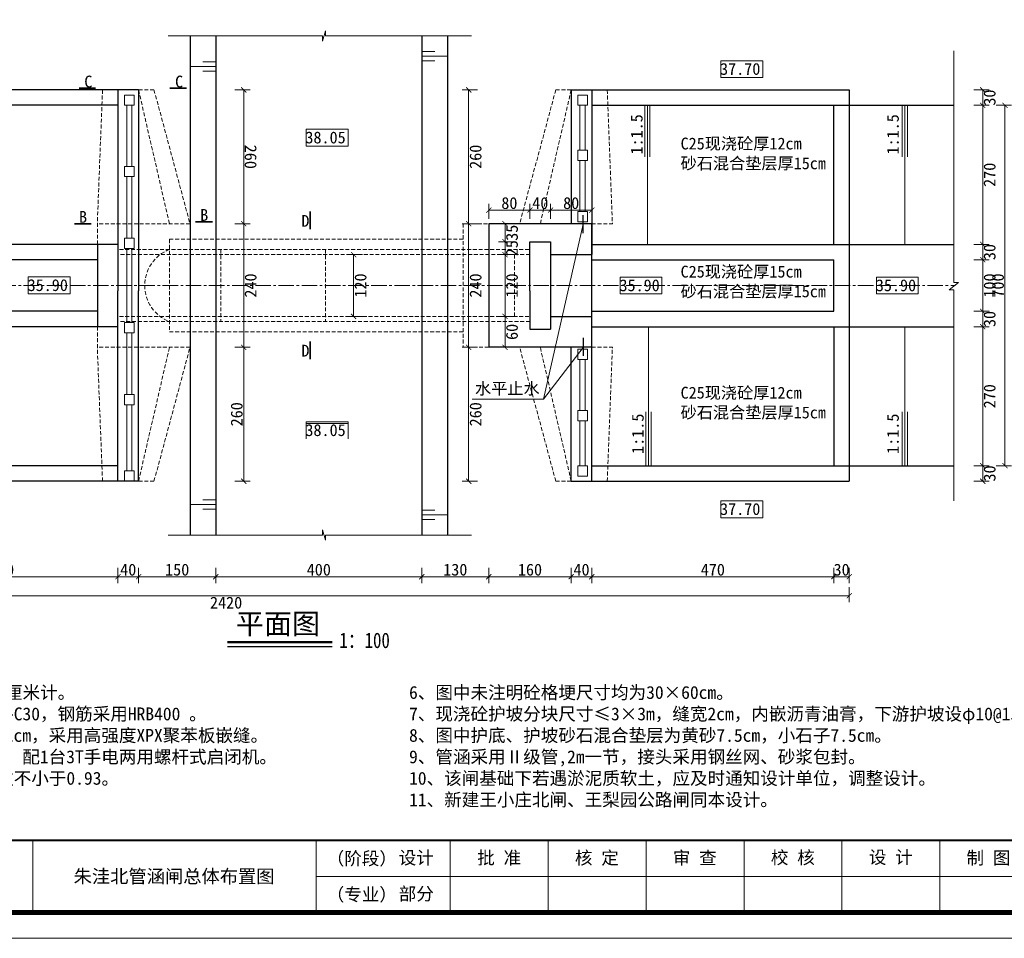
# Model space of a CAD drawing. Extents: x -27255 to 1448651, y 31034 to 8081248.
# Tile 109 of 198: x 584847 to 585038, y 3860399 to 3860577. Entities that reach past the tile are written whole.
import ezdxf
from ezdxf.enums import TextEntityAlignment as Align

# ---------------------------------------------------------------- set-up
doc = ezdxf.new("R2010")
doc.units = 0
doc.linetypes.add('CENTER2', pattern=[1.125, 0.75, -0.125, 0.125, -0.125])
doc.linetypes.add('HIDDEN', pattern=[0.375, 0.25, -0.125])
doc.layers.get('0').update_dxf_attribs({"linetype": 'CONTINUOUS'})
for name, color, linetype, lineweight in [('0.09折线', 6, 'CONTINUOUS', 9), ('0.09标注线', 3, 'CONTINUOUS', 9), ('0.13文字', 3, 'CONTINUOUS', 13), ('0.30粗线', 7, 'CONTINUOUS', 30), ('图框', 7, 'CONTINUOUS', 20), ('文字', 7, 'CONTINUOUS', 15), ('粗线', 7, 'CONTINUOUS', 35), ('细实线', 3, 'CONTINUOUS', 20), ('虚线', 251, 'HIDDEN', 15)]:
    doc.layers.add(name, color=color, linetype=linetype, lineweight=lineweight)
doc.styles.add('-仿宋_GB2312', font='FangSong_GB2312.ttf')
doc.styles.add('LYJFS', font='times.ttf', dxfattribs={"width": 0.7})
doc.styles.get("Standard").update_dxf_attribs({"font": 'rs.shx', "bigfont": 'hztxt.shx'})
doc.styles.add('宋体', font='FangSong_GB2312.ttf')
doc.dimstyles.get("Standard").update_dxf_attribs({"dimtxt": 0.18, "dimasz": 0.18, "dimexe": 0.18, "dimexo": 0.0625, "dimgap": 0.09, "dimtad": 0, "dimtih": 1, "dimtoh": 1, "dimdec": 4, "dimzin": 0, "dimdsep": 46, "dimtxsty": 'Standard', "dimcen": 0.09, "dimadec": 0, "dimazin": 0, "dimtfac": 1, "dimtdec": 4, "dimtofl": 0, "dimtmove": 0, "dimatfit": 3, "dimfxl": 1, "dimtolj": 1, "dimtzin": 0, "dimarcsym": 0})

# ---------------------------------------------------------------- blocks, each defined once
blk = doc.blocks.new('_ARCHTICK')
at = {"color": 0, "linetype": 'ByBlock', "const_width": 0.15}
blk.add_lwpolyline([(-0.5, -0.5), (0.5, 0.5)], dxfattribs=at)
blk = doc.blocks.new('d4trtg')
for p, q in [((655399.4, 3899795.5), (655399.4, 3899655.4)), ((655949.8, 3899795.5), (655949.8, 3899655.4)), ((656210, 3899795.5), (656210, 3899655.4)), ((656400.1, 3899795.5), (656400.1, 3899655.4)), ((656590.2, 3899795.5), (656590.2, 3899655.4)), ((656780.4, 3899795.5), (656780.4, 3899655.4)), ((656970.5, 3899795.5), (656970.5, 3899655.4)), ((657160.6, 3899795.5), (657160.6, 3899655.4))]:
    blk.add_line(p, q)
at = {"lineweight": 0}
for p, q in [((658021.2, 3899725.4), (655949.8, 3899725.4)), ((658071.2, 3899605.3), (653868.4, 3899605.3))]:
    blk.add_line(p, q, dxfattribs=at)
at = {"lineweight": 0, "const_width": 10}
blk.add_lwpolyline([(654118.6, 3902527.3), (658021.2, 3902527.3), (658021.2, 3899655.4), (654118.6, 3899655.4)], close=True, dxfattribs=at)
at = {"lineweight": 0, "const_width": 4}
blk.add_lwpolyline([(658021.2, 3899795.5), (654118.6, 3899795.5)], dxfattribs=at)
at = {"style": 'LYJFS'}
for s, p in [('（阶段）', (656038.2, 3899760.4)), ('（专业）', (656038.2, 3899690.4))]:
    blk.add_text(s, height=25.02, dxfattribs=at).set_placement(p, align=Align.MIDDLE_CENTER)
at = {"char_height": 25.02, "attachment_point": 5, "style": '宋体'}
for s, insert in [('设计', (656144, 3899760.4)), ('批 准', (656305, 3899760.4)), ('核 定', (656494.6, 3899760.2)), ('审 查', (656684.6, 3899760.2)), ('校 核', (656875.1, 3899760.9)), ('设 计', (657065.3, 3899761.4)), ('制 图', (657254.9, 3899760.2)), ('部分', (656144, 3899690.4))]:
    blk.add_mtext(s, dxfattribs=dict(at, insert=insert))

msp = doc.modelspace()

# ---------------------------------------------------------------- linework, layer by layer
at = {"color": 7}
msp.add_line((584907.80634, 3860455.54791, -8.5101), (584887.44553, 3860455.54791, -8.5101), dxfattribs=at)
at = {"color": 7, "const_width": 0.4608, "elevation": -8.5101}
msp.add_lwpolyline([(584907.80634, 3860456.44791), (584887.44553, 3860456.44791)], dxfattribs=at)
at = {"layer": '0.09折线', "color": 4}
for p, q in [((584867.88029, 3860560.70005, -0.6157), (584867.88029, 3860548.842, -0.6157)), ((584868.88027, 3860548.842, -0.6157), (584868.88027, 3860560.70005, -0.6157)), ((584955.88018, 3860551.98565, -0.6157), (584955.88018, 3860560.69999, -0.6157)), ((584956.88017, 3860560.69999, -0.6157), (584956.88017, 3860551.98565, -0.6157)), ((584955.4631, 3860551.98565), (584955.4631, 3860549.98565)), ((584955.88018, 3860540.05058, -0.6157), (584955.88018, 3860549.98565, -0.6157)), ((584956.88017, 3860549.98565, -0.6157), (584956.88017, 3860540.05058, -0.6157)), ((584867.88029, 3860546.842, -0.6157), (584867.88029, 3860534.89971, -0.6157)), ((584868.88027, 3860534.89971, -0.6157), (584868.88027, 3860546.842, -0.6157)), ((584867.88029, 3860518.49955, -0.6157), (584867.88029, 3860532.89972, -0.6157)), ((584868.88027, 3860532.89972, -0.6157), (584868.88027, 3860518.49955, -0.6157)), ((584867.88029, 3860504.55726, -0.6157), (584867.88029, 3860516.49955, -0.6157)), ((584868.88027, 3860516.49955, -0.6157), (584868.88027, 3860504.55726, -0.6157)), ((584955.88018, 3860511.34868, -0.6157), (584955.88018, 3860501.41361, -0.6157)), ((584956.88017, 3860501.41361, -0.6157), (584956.88017, 3860511.34868, -0.6157)), ((584867.88029, 3860489.69922, -0.6157), (584867.88029, 3860502.55726, -0.6157)), ((584868.88027, 3860502.55726, -0.6157), (584868.88027, 3860489.69922, -0.6157)), ((584955.4631, 3860499.41361), (584955.4631, 3860501.41361)), ((584955.88018, 3860499.41361, -0.6157), (584955.88018, 3860490.69927, -0.6157)), ((584956.88017, 3860490.69927, -0.6157), (584956.88017, 3860499.41361, -0.6157))]:
    msp.add_line(p, q, dxfattribs=at)
for points in [[(584869.35627, 3860560.70005), (584867.4632, 3860560.70005), (584867.4632, 3860562.70005), (584869.35627, 3860562.70005)], [(584957.35617, 3860560.69999), (584955.4631, 3860560.69999), (584955.4631, 3860562.69999), (584957.35617, 3860562.69999)], [(584869.35627, 3860546.842), (584867.4632, 3860546.842), (584867.4632, 3860548.842), (584869.35627, 3860548.842)], [(584957.35617, 3860540.05058), (584955.4631, 3860540.05058), (584955.4631, 3860538.05058), (584957.35617, 3860538.05058)], [(584869.35627, 3860534.89972), (584867.4632, 3860534.89972), (584867.4632, 3860532.89972), (584869.35627, 3860532.89972)], [(584869.35627, 3860518.49955), (584867.4632, 3860518.49955), (584867.4632, 3860516.49955), (584869.35627, 3860516.49955)], [(584957.35617, 3860511.34868), (584955.4631, 3860511.34868), (584955.4631, 3860513.34868), (584957.35617, 3860513.34868)], [(584957.35617, 3860511.34868), (584955.4631, 3860511.34868), (584955.4631, 3860513.34868), (584957.35617, 3860513.34868)], [(584869.35627, 3860504.55726), (584867.4632, 3860504.55726), (584867.4632, 3860502.55726), (584869.35627, 3860502.55726)], [(584957.35617, 3860490.69927), (584955.4631, 3860490.69927), (584955.4631, 3860488.69927), (584957.35617, 3860488.69927)], [(584869.35627, 3860489.69922), (584867.4632, 3860489.69922), (584867.4632, 3860487.69922), (584869.35627, 3860487.69922)]]:
    msp.add_lwpolyline(points, close=True, dxfattribs=at)
for points in [[(584955.4631, 3860551.98565), (584957.35617, 3860551.98565), (584957.35617, 3860549.98565), (584955.4631, 3860549.98565)], [(584955.4631, 3860499.41361), (584957.35617, 3860499.41361), (584957.35617, 3860501.41361), (584955.4631, 3860501.41361)]]:
    msp.add_lwpolyline(points, dxfattribs=at)
at = {"layer": '0.09标注线'}
for p, q in [((584925.18383, 3860571.14066), (584927.68383, 3860571.14066)), ((584925.18383, 3860570.2406), (584930.18383, 3860570.2406)), ((584885.18383, 3860568.2406), (584880.18383, 3860568.2406)), ((584885.18383, 3860569.14066), (584882.68383, 3860569.14066)), ((584925.18383, 3860569.34053), (584927.68383, 3860569.34053)), ((584991.37137, 3860569.35711), (584983.237, 3860569.35711)), ((584983.237, 3860569.35711), (584983.237, 3860566.07588)), ((584991.37137, 3860566.07588), (584991.37137, 3860569.35711)), ((584885.18383, 3860567.34053), (584882.68383, 3860567.34053)), ((584983.237, 3860566.07588), (584991.37137, 3860566.07588)), ((584910.88374, 3860556.04809), (584902.74938, 3860556.04809)), ((584902.74938, 3860556.04809), (584902.74938, 3860552.76686)), ((584910.88374, 3860552.76686), (584910.88374, 3860556.04809)), ((584902.74938, 3860552.76686), (584910.88374, 3860552.76686)), ((584856.88572, 3860527.37168), (584848.75136, 3860527.37168)), ((584848.75136, 3860527.37168), (584848.75136, 3860524.09045)), ((584856.88572, 3860524.09045), (584856.88572, 3860527.37168)), ((584971.79616, 3860527.34024), (584963.6618, 3860527.34024)), ((584963.6618, 3860527.34024), (584963.6618, 3860524.05902)), ((584971.79616, 3860524.05902), (584971.79616, 3860527.34024)), ((585021.57259, 3860527.34024), (585013.43822, 3860527.34024)), ((585013.43822, 3860527.34024), (585013.43822, 3860524.05902)), ((585021.57259, 3860524.05902), (585021.57259, 3860527.34024)), ((584848.75136, 3860524.09045), (584856.88572, 3860524.09045)), ((584963.6618, 3860524.05902), (584971.79616, 3860524.05902)), ((585013.43822, 3860524.05902), (585021.57259, 3860524.05902)), ((584948.81732, 3860503.61218), (584956.49527, 3860513.63826)), ((584948.81732, 3860503.61218), (584934.94417, 3860503.61218)), ((584910.88374, 3860499.21278), (584902.74938, 3860499.21278)), ((584902.74938, 3860499.21278), (584902.74938, 3860495.93155)), ((584902.74938, 3860498.93155), (584910.88374, 3860498.93155)), ((584910.88374, 3860495.93155), (584910.88374, 3860499.21278)), ((584885.18383, 3860483.15867), (584880.18383, 3860483.15867)), ((584885.18383, 3860484.05873), (584882.68383, 3860484.05873)), ((584885.18383, 3860482.2586), (584882.68383, 3860482.2586)), ((584991.37137, 3860483.89028), (584983.237, 3860483.89028)), ((584983.237, 3860483.89028), (584983.237, 3860480.60906)), ((584991.37137, 3860480.60906), (584991.37137, 3860483.89028)), ((584925.18383, 3860482.05873), (584927.68383, 3860482.05873)), ((584925.18383, 3860481.15867), (584930.18383, 3860481.15867)), ((584983.237, 3860480.60906), (584991.37137, 3860480.60906)), ((584925.18383, 3860480.2586), (584927.68383, 3860480.2586))]:
    msp.add_line(p, q, dxfattribs=at)
at = {"layer": '0.13文字', "lineweight": 13}
msp.add_line((584948.81732, 3860503.61218), (584956.49527, 3860537.62875), dxfattribs=at)
at = {"layer": '0.30粗线'}
for p, q in [((584880.18383, 3860574.16135), (584880.18383, 3860477.23791)), ((584885.18383, 3860574.16135), (584885.18383, 3860477.23791)), ((584925.18383, 3860574.16135), (584925.18383, 3860477.23791)), ((584930.18383, 3860574.16135), (584930.18383, 3860477.23791)), ((584870.18384, 3860563.70004), (584766.18372, 3860563.70004)), ((584866.18384, 3860563.70004), (584866.18384, 3860524.69963)), ((584870.18384, 3860563.70004), (584870.18384, 3860524.69963)), ((584880.18384, 3860563.70004), (584880.18384, 3860524.69963)), ((584954.18372, 3860563.70004), (584954.18372, 3860537.69963)), ((584954.18372, 3860563.70004), (585008.18372, 3860563.70004)), ((584958.18372, 3860563.70004), (584958.18372, 3860531.69963)), ((585008.18372, 3860563.70004), (585008.18372, 3860487.69922)), ((584866.18384, 3860560.70004), (584739.69454, 3860560.70004)), ((584958.18372, 3860560.70004), (585028.47574, 3860560.70004)), ((585005.17828, 3860533.70004), (585005.17828, 3860560.70004)), ((584958.18372, 3860537.69963), (584938.18372, 3860537.69963)), ((584938.18372, 3860537.69963), (584938.18372, 3860513.69963)), ((584956.49527, 3860535.88606), (584956.49527, 3860539.37143)), ((584958.18372, 3860487.69922), (584958.18372, 3860537.69963)), ((584946.18372, 3860534.19953), (584950.1847, 3860534.19957)), ((584946.18372, 3860524.69963), (584946.18372, 3860534.19953)), ((584950.1847, 3860534.19957), (584950.18319, 3860517.19969)), ((584866.18384, 3860533.70004), (584821.18383, 3860533.70004)), ((584862.18386, 3860533.70004), (584862.18385, 3860517.69922)), ((584958.18372, 3860533.70013), (585028.47606, 3860533.70013)), ((584862.18387, 3860530.6996), (584821.18383, 3860530.69913)), ((584950.18448, 3860531.6995), (584958.18372, 3860531.69963)), ((584958.18372, 3860530.69969), (585005.17803, 3860530.69952)), ((585005.17828, 3860520.69994), (585005.17803, 3860530.69952)), ((584866.18384, 3860487.69922), (584866.18384, 3860524.69963)), ((584870.18384, 3860487.69922), (584870.18384, 3860524.69963)), ((584946.18372, 3860524.69963), (584946.18372, 3860517.19973)), ((584862.18385, 3860520.69965), (584821.18383, 3860520.69975)), ((584958.18372, 3860520.69965), (585005.17828, 3860520.69994)), ((584950.18448, 3860519.69976), (584958.18372, 3860519.69963)), ((584866.18384, 3860517.69922), (584821.18383, 3860517.69922)), ((584946.18372, 3860517.19973), (584950.1847, 3860517.19969)), ((584958.18372, 3860517.69921), (585028.47586, 3860517.69921)), ((585005.17828, 3860517.69921), (585005.17828, 3860490.69922)), ((584956.49527, 3860515.5132), (584956.49527, 3860512.02783)), ((584958.18372, 3860513.69963), (584938.18372, 3860513.69963)), ((584954.18372, 3860487.69922), (584954.18372, 3860513.69963)), ((584866.18384, 3860490.69922), (584739.69454, 3860490.69922)), ((584958.18372, 3860490.69922), (585028.47569, 3860490.69922)), ((584870.18384, 3860487.69922), (584766.18372, 3860487.69922)), ((584954.18372, 3860487.69922), (585008.18372, 3860487.69922))]:
    msp.add_line(p, q, dxfattribs=at)
at = {"layer": '粗线'}
for p, q in [((584861.85668, 3860564.01692), (584858.64562, 3860564.01692)), ((584879.47867, 3860564.01692), (584876.26762, 3860564.01692)), ((584903.50859, 3860536.63046), (584903.50859, 3860540.06121)), ((584860.99363, 3860537.68559), (584857.72496, 3860537.68559)), ((584884.52704, 3860538.06383), (584881.25837, 3860538.06383)), ((584903.50859, 3860511.42739), (584903.50859, 3860514.85814))]:
    msp.add_line(p, q, dxfattribs=at)
at = {"layer": '细实线', "color": 3, "lineweight": 15}
for p, q in [((584905.88945, 3860574.16135), (584875.94652, 3860574.16135)), ((584905.88945, 3860573.15749), (584906.45354, 3860575.1652)), ((584905.88945, 3860574.16135), (584905.88945, 3860573.15749)), ((584906.45354, 3860575.1652), (584906.45354, 3860574.16135)), ((584934.80337, 3860574.16135), (584906.45354, 3860574.16135)), ((585028.47587, 3860526.25859, -3.73654), (585028.47587, 3860571.25296, -3.73654)), ((584968.46926, 3860560.70004), (584968.46926, 3860550.70004)), ((584968.96926, 3860560.70004), (584968.96926, 3860533.70013)), ((584969.46926, 3860560.70004), (584969.46926, 3860550.70004)), ((585018.45697, 3860560.70004), (585018.45697, 3860550.70004)), ((585018.95697, 3860560.70004), (585018.95697, 3860533.70013)), ((585019.45697, 3860560.70004), (585019.45697, 3860550.70004)), ((585029.40811, 3860526.25859, -3.73654), (585027.54364, 3860524.8933, -3.73654)), ((585028.47587, 3860526.25859, -3.73654), (585029.40811, 3860526.25859, -3.73654)), ((585027.54364, 3860524.8933, -3.73654), (585028.47587, 3860524.8933, -3.73654)), ((585028.47587, 3860483.85935, -3.73654), (585028.47587, 3860524.8933, -3.73654)), ((584969.18238, 3860490.69922), (584969.18238, 3860517.69922)), ((585018.95697, 3860490.69922), (585018.95697, 3860517.69922)), ((584968.68238, 3860490.69922), (584968.68238, 3860501.19922)), ((584969.68238, 3860490.69922), (584969.68238, 3860501.19922)), ((585018.45697, 3860490.69922), (585018.45697, 3860501.19922)), ((585019.45697, 3860490.69922), (585019.45697, 3860501.19922)), ((584905.88945, 3860477.23791), (584875.94652, 3860477.23791)), ((584905.88945, 3860477.23791), (584905.88945, 3860478.24177)), ((584905.88945, 3860478.24177), (584906.45354, 3860476.23406)), ((584934.80337, 3860477.23791), (584906.45354, 3860477.23791)), ((584906.45354, 3860476.23406), (584906.45354, 3860477.23791))]:
    msp.add_line(p, q, dxfattribs=at)
at = {"layer": '细实线', "color": 1, "linetype": 'CENTER2', "lineweight": 13, "ltscale": 4}
msp.add_line((584739.86357, 3860525.69963), (585028.51295, 3860525.69963), dxfattribs=at)
at = {"layer": '虚线', "color": 8, "lineweight": 15, "ltscale": 3}
for p, q in [((584863.18384, 3860563.70004), (584862.18384, 3860537.70001)), ((584870.18384, 3860563.70004), (584873.18384, 3860563.70004)), ((584870.18384, 3860563.70004), (584876.18384, 3860537.6997)), ((584873.18384, 3860563.70004), (584880.17876, 3860537.69961)), ((584951.18372, 3860563.70004), (584944.1888, 3860537.69961)), ((584954.18372, 3860563.70004), (584948.18372, 3860537.6997)), ((584954.18372, 3860563.70004), (584951.18372, 3860563.70004)), ((584961.18372, 3860563.70004), (584962.18372, 3860537.69963)), ((584880.17878, 3860537.69961), (584862.18384, 3860537.70001)), ((584862.18386, 3860533.70004), (584862.18384, 3860537.70001)), ((584880.17876, 3860537.69961), (584880.17878, 3860513.69966)), ((584933.18369, 3860537.69963), (584933.18369, 3860513.69963)), ((584940.18383, 3860537.69963), (584933.18369, 3860537.69963)), ((584958.18372, 3860537.69963), (584962.18371, 3860537.69963)), ((584933.18369, 3860534.69963), (584876.18387, 3860534.69963)), ((584876.18387, 3860534.69963), (584876.18387, 3860516.69963)), ((584866.48383, 3860532.69963), (584946.18372, 3860532.69963)), ((584886.18889, 3860532.69963), (584886.18889, 3860518.69963)), ((584906.49393, 3860532.69963), (584906.49393, 3860518.69963)), ((584946.18372, 3860531.69963), (584866.48383, 3860531.69963)), ((584943.18372, 3860519.69963), (584943.18372, 3860531.69963)), ((584866.48383, 3860519.69963), (584946.18372, 3860519.69963)), ((584946.18372, 3860518.69963), (584866.48383, 3860518.69963)), ((584862.18385, 3860517.69922), (584862.18383, 3860513.69925)), ((584876.18387, 3860516.69963), (584933.18369, 3860516.69963)), ((584863.18384, 3860487.69922), (584862.18382, 3860513.69925)), ((584880.17878, 3860513.69966), (584862.18384, 3860513.69925)), ((584870.18384, 3860487.69922), (584876.18384, 3860513.69956)), ((584873.18384, 3860487.69922), (584880.17876, 3860513.69966)), ((584938.18372, 3860513.69963), (584933.18369, 3860513.69963)), ((584951.18372, 3860487.69922), (584944.1888, 3860513.69966)), ((584954.18372, 3860487.69922), (584948.18372, 3860513.69956)), ((584958.18372, 3860513.69963), (584962.18371, 3860513.69963)), ((584961.18372, 3860487.69922), (584962.18372, 3860513.69963)), ((584870.18384, 3860487.69922), (584873.18384, 3860487.69922)), ((584954.18372, 3860487.69922), (584951.18372, 3860487.69922))]:
    msp.add_line(p, q, dxfattribs=at)
msp.add_arc((584878.88799, 3860525.69963), 7.50415, 111.1217138, 248.8782862, dxfattribs=at)

# ---------------------------------------------------------------- block references
at = {"layer": '图框', "xscale": 0.09999999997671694, "yscale": 0.1000000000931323, "zscale": 0.1}
msp.add_blockref('d4trtg', (519309.70915, 3470438.39536), dxfattribs=at)

# ---------------------------------------------------------------- texts
at = {"color": 7, "style": '-仿宋_GB2312'}
msp.add_text('平面图', height=4, dxfattribs=at).set_placement((584897.25473, 3860459.96234, -8.5101), align=Align.MIDDLE)
at = {"color": 7, "style": '-仿宋_GB2312', "width": 0.8}
msp.add_text('1：100', height=3, dxfattribs=at).set_placement((584914.07502, 3860456.77414, -8.5101), align=Align.MIDDLE)
at = {"layer": '0.09标注线', "char_height": 2.3, "attachment_point": 3, "style": '-仿宋_GB2312'}
for s, insert, width in [('37.70', (584990.91013, 3860568.91276), 2.3), ('38.05', (584910.3987, 3860555.60374), 2.3), ('35.90', (584856.46846, 3860526.92733), 2.3), ('35.90', (584971.3789, 3860526.8959), 2.3), ('35.90', (585021.15533, 3860526.8959), 2.3), ('水平止水', (584948.05908, 3860506.85804), 13.3383692), ('38.05', (584910.3987, 3860498.76844), 2.3), ('37.70', (584990.91013, 3860483.44594), 2.3)]:
    msp.add_mtext(s, dxfattribs=dict(at, insert=insert, width=width))
at = {"layer": '0.09标注线', "char_height": 2.3, "attachment_point": 1, "style": '-仿宋_GB2312'}
for s, insert in [('C25现浇砼厚12cm\\P砂石混合垫层厚15cm', (584975.42345, 3860554.42359, 5.05357)), ('C25现浇砼厚15cm\\P砂石混合垫层厚15cm', (584975.42345, 3860529.55051, 5.05357)), ('C25现浇砼厚12cm\\P砂石混合垫层厚15cm', (584975.42345, 3860506.03427, 5.05357))]:
    msp.add_mtext(s, dxfattribs=dict(at, insert=insert))
at = {"layer": '0.13文字', "linetype": 'Continuous', "lineweight": 13, "insert": (584857.57852, 3860412.26298), "char_height": 2.6, "width": 66.6610925, "attachment_point": 1, "style": 'LYJFS'}
msp.add_mtext('{\\fFangSong_GB2312|b0|i0|c134|p49;\\W1;朱洼北管涵闸总体布置图}', dxfattribs=at)
at = {"layer": '文字', "char_height": 2.3, "width": 2.3, "attachment_point": 7, "style": '-仿宋_GB2312'}
for s, insert in [('C', (584859.65339, 3860564.12394)), ('C', (584877.27538, 3860564.12394)), ('B', (584858.61983, 3860537.87589)), ('B', (584882.15324, 3860538.25413)), ('D', (584901.80025, 3860537.10596)), ('D', (584901.80025, 3860511.90289))]:
    msp.add_mtext(s, dxfattribs=dict(at, insert=insert))
at = {"layer": '文字', "color": 7, "char_height": 2.5, "width": 208.3816699, "attachment_point": 1, "style": '-仿宋_GB2312'}
for s, insert in [('说明：\\P     1、本图尺寸单位高程(国家85高程基面）以米计，其余均以厘米计。\\P     2、主要材料强度等级：现浇钢筋砼、素砼C25,其余预制构件C30，钢筋采用HRB400 。\\P     3、分缝处采用橡胶止水，型号为651型300-（8-15）；缝宽2cm，采用高强度XPX聚苯板嵌缝。\\P     4、本闸采用机闸一体闸门，闸门尺寸净宽×高=140×140cm，配1台3T手电两用螺杆式启闭机。\\P     5、墙后回填土要分层夯实，每层厚度不大于30cm，压实系数不小于0.93。\\P    ', (584747.10198, 3860452.09572)), ('\\P     6、图中未注明砼格埂尺寸均为30×60cm。\\P     7、现浇砼护坡分块尺寸≤3×3m，缝宽2cm，内嵌沥青油膏，下游护坡设φ10@150X150无砂砼排水孔。\\P     8、图中护底、护坡砂石混合垫层为黄砂7.5cm，小石子7.5cm。\\P     9、管涵采用Ⅱ级管,2m一节，接头采用钢丝网、砂浆包封。 \\P     10、{\\C256;该闸基础下若遇淤泥质软土，应及时通知设计单位，调整设计。\\P     11、新建}王小庄北闸{\\C256;、王梨园公路闸同本设计。\\P}\\P     ', (584914.2019, 3860452.09572))]:
    msp.add_mtext(s, dxfattribs=dict(at, insert=insert))
at = {"layer": '细实线', "color": 3, "lineweight": 15, "char_height": 2.3, "width": 2.3, "rotation": 90, "style": '-仿宋_GB2312'}
for insert, attachment_point in [((584965.74788, 3860551.14467), 1), ((585015.48228, 3860551.14467), 1), ((584965.961, 3860500.82865), 3), ((585015.48228, 3860500.82865), 3)]:
    msp.add_mtext('1:1.5', dxfattribs=dict(at, insert=insert, attachment_point=attachment_point))

# ---------------------------------------------------------------- dimensions: what is measured, and where the dimension line sits
at = {"layer": '0.13文字', "lineweight": 13}
for base, p1, p2, angle in [((585034.0809, 3860560.70004), (585008.18372, 3860563.70004), (585008.18372, 3860560.70004), 90), ((584890.59678, 3860537.69961), (584870.18384, 3860563.70004), (584880.17876, 3860537.69961), 270), ((584934.27821, 3860537.69963), (584954.18372, 3860563.70004), (584954.18372, 3860537.69963), 90), ((585034.0809, 3860533.70013), (585008.18372, 3860560.70004), (585008.18372, 3860533.70013), 90), ((585038.40689, 3860560.70004), (585008.18372, 3860490.69922), (585008.18372, 3860560.70004), 90), ((584890.59681, 3860513.69966), (584870.18382, 3860537.69983), (584880.17878, 3860513.69966), 90), ((584934.27821, 3860513.69963), (584938.18372, 3860537.69963), (584938.18372, 3860513.69963), 90), ((584941.3392, 3860534.19953), (584938.18372, 3860537.69963), (584946.18372, 3860534.19953), 90), ((584941.3392, 3860531.69963), (584946.18372, 3860534.19953), (584946.18372, 3860531.69963), 90), ((585034.0809, 3860530.69952), (585008.18372, 3860533.70013), (585005.17802, 3860530.69952), 90), ((584911.94299, 3860519.69963), (584931.98383, 3860531.69963), (584932.48383, 3860519.69963), 90), ((584941.3392, 3860519.69963), (584946.18372, 3860531.69963), (584946.18372, 3860519.69963), 90), ((585034.0809, 3860520.69994), (585005.17802, 3860530.69952), (585005.17828, 3860520.69994), 90), ((585034.0809, 3860517.69921), (585005.1781, 3860520.69994), (585008.18372, 3860517.69921), 90), ((584941.3392, 3860513.69963), (584946.18372, 3860519.69963), (584938.18372, 3860513.69963), 90), ((585034.0809, 3860490.69922), (585008.18372, 3860517.69921), (585008.18372, 3860490.69922), 90), ((584890.59678, 3860513.69966), (584870.18384, 3860487.69922), (584880.17878, 3860513.69966), 90), ((584934.27821, 3860487.69922), (584938.18372, 3860513.69963), (584954.18372, 3860487.69922), 90), ((585034.0809, 3860487.69922), (585008.18372, 3860490.69922), (585008.18372, 3860487.69922), 90)]:
    msp.add_linear_dim(base=base, p1=p1, p2=p2, angle=angle, dimstyle='Standard', override={"dimtxt": 2.3, "dimasz": 1, "dimexe": 1.25, "dimexo": 1.5, "dimgap": 0.2, "dimtad": 1, "dimtih": 0, "dimtoh": 0, "dimdec": 0, "dimlfac": 10, "dimtxsty": '-仿宋_GB2312', "dimblk": 'ARCHTICK', "dimtdec": 0, "dimtix": 1, "dimtofl": 1, "dimtmove": 2, "dimfxl": 1.7, "dimfxlon": 1, "dimlwd": 9, "dimlwe": 9}, dxfattribs=at).render()
for base, p1, p2 in [((584946.18372, 3860540.34661), (584938.18372, 3860537.69963), (584946.18372, 3860534.19953)), ((584950.1847, 3860540.34661), (584946.18372, 3860534.19953), (584950.1847, 3860534.19957)), ((584958.18372, 3860540.34661), (584950.1847, 3860534.19957), (584958.18372, 3860531.69963)), ((584938.18372, 3860469.15887), (584925.18383, 3860477.23791), (584938.18372, 3860516.69963)), ((584954.18372, 3860469.15887), (584938.18372, 3860516.69963), (584954.18372, 3860487.69922)), ((584866.18384, 3860469.15887), (584821.18383, 3860503.69922), (584866.18384, 3860487.69922)), ((585005.17828, 3860469.15887), (584958.18372, 3860487.69922), (585005.17828, 3860490.69922)), ((585008.18372, 3860469.15887), (585005.17828, 3860490.69922), (585008.18372, 3860487.69922)), ((584766.18372, 3860465.44648), (585008.18372, 3860487.69922), (584766.18372, 3860487.69922)), ((584870.18384, 3860469.15887), (584866.18384, 3860487.69922), (584870.18384, 3860487.69922)), ((584885.18383, 3860469.15887), (584870.18384, 3860487.69922), (584885.18383, 3860477.23791)), ((584958.18372, 3860469.15887), (584954.18372, 3860487.69922), (584958.18372, 3860487.69922)), ((584925.18383, 3860469.15887), (584885.18383, 3860477.23791), (584925.18383, 3860477.23791))]:
    msp.add_linear_dim(base=base, p1=p1, p2=p2, dimstyle='Standard', override={"dimtxt": 2.3, "dimasz": 1, "dimexe": 1.25, "dimexo": 1.5, "dimgap": 0.2, "dimtad": 1, "dimtih": 0, "dimtoh": 0, "dimdec": 0, "dimlfac": 10, "dimtxsty": '-仿宋_GB2312', "dimblk": 'ARCHTICK', "dimtdec": 0, "dimtix": 1, "dimtofl": 1, "dimtmove": 2, "dimfxl": 1.7, "dimfxlon": 1, "dimlwd": 9, "dimlwe": 9}, dxfattribs=at).render()

doc.saveas('drawing.dxf')
